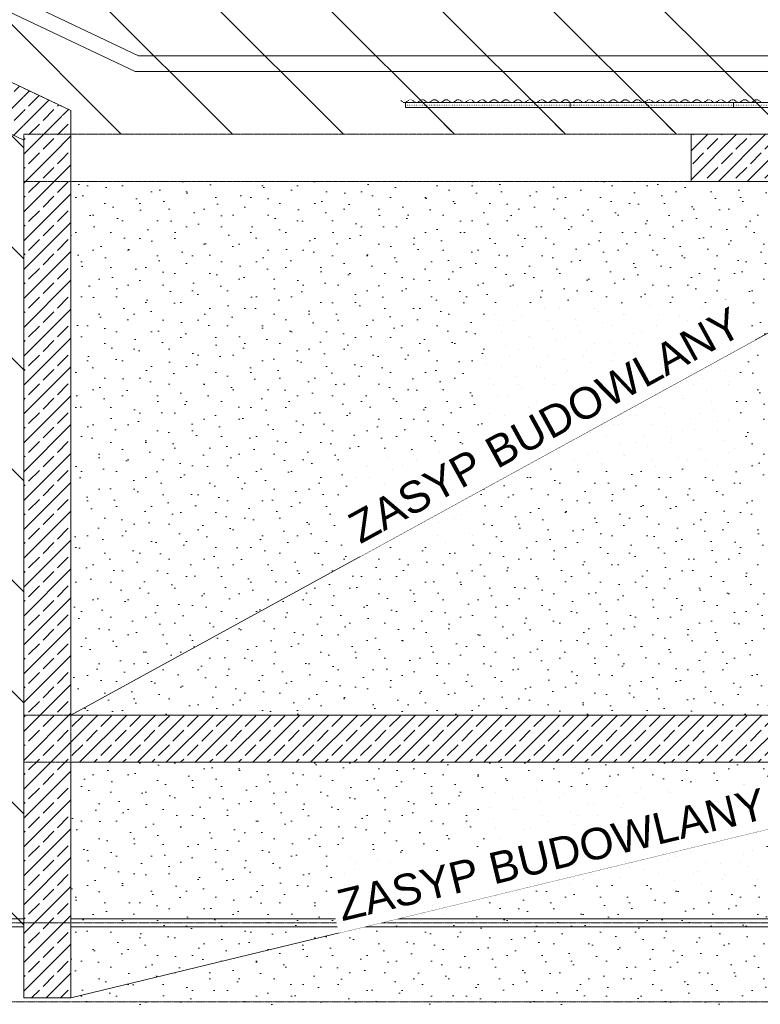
# Model space of a CAD drawing. Header units: centimetres. Extents: x -1589 to 108054, y -205274 to 31709.
# Tile 169 of 256: x 900 to 1371, y 29692 to 30319. Entities that reach past the tile are written whole.
import ezdxf

# ---------------------------------------------------------------- set-up
doc = ezdxf.new("R2010")
doc.units = ezdxf.units.CM
doc.header["$LTSCALE"] = 0.01
doc.header["$MEASUREMENT"] = 0
for name, pattern in [('11108-COL-C310_XMODEL$0$HIDDEN', [0.375, 0.25, -0.125]), ('Krawędzie ukryte', [27, 20, -7]), ('Kropkowana', [63.499999, 0, -63.499999]), ('Przerywana podwójnie', [109.361107, 52.916665, -21.166666, 14.111111, -21.166666]), ('Wipeout_Contour', [100, 0, -100])]:
    doc.linetypes.add(name, pattern=pattern)
for name, color, linetype in [('2_belki.K_IR', 7, 'Continuous'), ('2_stropy.ISTN', 7, 'Continuous'), ('2_stropy.K_IR', 7, 'Continuous'), ('2_słupy.K_IR', 7, 'Continuous'), ('2_ściana dekoracyjna 3', 7, 'Continuous'), ('2_ściany podporowe.K_IR', 7, 'Continuous'), ('3_opisy.K_IR', 7, 'Continuous'), ('5_opisy.K_IR', 7, 'Continuous')]:
    doc.layers.add(name, color=color, linetype=linetype)
doc.styles.add('GENERATED_STYLE_1', font='txt')
pattern_1 = [(315, (3e-13, 28099.415), (35.35534, 35.35534), [])]
pattern_2 = [(45, (3e-13, 28134.415), (-11.13693, 11.13693), [0, -10.5, 0, -15.75]), (110, (35, 28134.415), (14.80016, 5.38682), [0, -7.7, 0, -13.3])]
pattern_3 = [(45, (3e-13, 28099.415), (-9.19239, 9.19239), []), (45, (-4.596, 28104.011), (-9.19239, 9.19239), [9.75, -3.25])]

msp = doc.modelspace()

# ---------------------------------------------------------------- hatches: boundary and pattern name
at = {"layer": '5_opisy.K_IR', "linetype": 'Continuous', "lineweight": 5}
h = msp.add_hatch(dxfattribs=at)
h.set_pattern_fill('PZT_oznaczenia_dróg_dla__78', color=8, style=0, pattern_type=2)
h.set_pattern_definition(pattern_1)
h.paths.add_polyline_path([(-995.5427, 26250.50296), (7161.18434, 26250.50296), (7161.18434, 30690.55678), (-995.5427, 30690.55678)])
h.paths.add_polyline_path([(818.63417, 27460.4239), (818.63417, 27250.50296), (4025.67745, 27250.3437), (4010.26468, 27846.68343), (4241.74987, 27846.68343), (4241.74938, 27871.68393), (4151.3174, 28019.03017), (4151.12243, 28044.03017), (4002.47423, 28044.03017), (4002.47423, 29052.5761), (4675.54492, 29052.5761), (4675.54492, 27246.25206), (6097.99749, 27246.26206), (6097.99749, 29690.55678), (1582.3586, 29690.55678), (1582.3586, 30246.26892), (902.3586, 30246.26892), (902.3586, 29690.55678), (818.63417, 29690.55678), (818.63417, 27654.43852), (818.60814, 27654.83519), (666.2756, 27654.51476), (666.02981, 27460.70225)], flags=0)
h = msp.add_hatch(dxfattribs=at)
h.set_pattern_fill('Piasek', color=8, style=0, pattern_type=2)
h.set_pattern_definition(pattern_2)
h.paths.add_polyline_path([(932.3586, 30216.26892), (1552.3586, 30216.26892), (1552.3586, 29876.26775), (932.3586, 29876.26775)])
h = msp.add_hatch(dxfattribs=at)
h.set_pattern_fill('Piasek', color=8, style=0, pattern_type=2)
h.set_pattern_definition(pattern_2)
h.paths.add_polyline_path([(932.3586, 29846.26775), (1552.3586, 29846.26775), (1552.3586, 29690.55678), (932.3586, 29690.55678)])

# ---------------------------------------------------------------- linework, layer by layer
at = {"layer": '2_stropy.ISTN', "color": 8, "linetype": 'Continuous', "lineweight": 5, "flags": 128}
msp.add_lwpolyline([(767.6339, 27199.50269), (3609.63445, 27199.50269), (3609.63445, 29741.55706), (767.6339, 29741.55706)], close=True, dxfattribs=at)
msp.add_lwpolyline([(767.6339, 27199.50269), (3609.63445, 27199.50269), (3609.63445, 29741.55706), (767.6339, 29741.55706)], close=True, dxfattribs=at)
at = {"layer": '2_stropy.K_IR', "color": 8, "linetype": 'Continuous', "lineweight": 5, "flags": 128}
for points in [[(712.60534, 30420.92767), (712.60582, 29746.55633), (1632.35857, 29746.55633), (1632.35857, 30296.26891), (975.49123, 30296.26899)], [(722.60535, 30405.11839), (722.60582, 29746.55633), (1622.35857, 29746.55633), (1622.35857, 30286.26891), (973.24039, 30286.26899)]]:
    msp.add_lwpolyline(points, close=True, dxfattribs=at)
at = {"layer": '2_ściana dekoracyjna 3', "color": 8, "linetype": '11108-COL-C310_XMODEL$0$HIDDEN', "lineweight": 5}
for p, q in [((1142.93433, 30267.37453), (1142.48618, 30267.72491)), ((1144.1206, 30266.58054), (1142.93433, 30267.37453)), ((1145.54807, 30266.58054), (1144.1206, 30266.58054)), ((1146.73433, 30267.37453), (1145.54807, 30266.58054)), ((1147.58314, 30268.03815), (1146.73433, 30267.37453)), ((1148.63433, 30268.27453), (1147.58314, 30268.03815)), ((1149.68552, 30268.03815), (1148.63433, 30268.27453)), ((1150.53433, 30267.37453), (1149.68552, 30268.03815)), ((1151.7206, 30266.58054), (1150.53433, 30267.37453)), ((1153.14807, 30266.58054), (1151.7206, 30266.58054)), ((1154.33433, 30267.37453), (1153.14807, 30266.58054)), ((1155.18314, 30268.03815), (1154.33433, 30267.37453)), ((1156.23433, 30268.27453), (1155.18314, 30268.03815)), ((1157.28552, 30268.03815), (1156.23433, 30268.27453)), ((1158.13433, 30267.37453), (1157.28552, 30268.03815)), ((1159.3206, 30266.58054), (1158.13433, 30267.37453)), ((1160.74807, 30266.58054), (1159.3206, 30266.58054)), ((1161.93433, 30267.37453), (1160.74807, 30266.58054)), ((1162.78314, 30268.03815), (1161.93433, 30267.37453)), ((1163.83433, 30268.27453), (1162.78314, 30268.03815)), ((1164.88552, 30268.03815), (1163.83433, 30268.27453)), ((1165.73433, 30267.37453), (1164.88552, 30268.03815)), ((1166.9206, 30266.58054), (1165.73433, 30267.37453)), ((1168.34807, 30266.58054), (1166.9206, 30266.58054)), ((1169.53433, 30267.37453), (1168.34807, 30266.58054)), ((1170.38314, 30268.03815), (1169.53433, 30267.37453)), ((1171.43433, 30268.27453), (1170.38314, 30268.03815)), ((1172.48552, 30268.03815), (1171.43433, 30268.27453)), ((1173.33433, 30267.37453), (1172.48552, 30268.03815)), ((1174.5206, 30266.58054), (1173.33433, 30267.37453)), ((1175.94807, 30266.58054), (1174.5206, 30266.58054)), ((1177.13433, 30267.37453), (1175.94807, 30266.58054)), ((1177.98314, 30268.03815), (1177.13433, 30267.37453)), ((1179.03433, 30268.27453), (1177.98314, 30268.03815)), ((1180.08552, 30268.03815), (1179.03433, 30268.27453)), ((1180.93433, 30267.37453), (1180.08552, 30268.03815)), ((1182.1206, 30266.58054), (1180.93433, 30267.37453)), ((1183.54807, 30266.58054), (1182.1206, 30266.58054)), ((1184.73433, 30267.37453), (1183.54807, 30266.58054)), ((1185.58314, 30268.03815), (1184.73433, 30267.37453)), ((1186.63433, 30268.27453), (1185.58314, 30268.03815)), ((1187.68552, 30268.03815), (1186.63433, 30268.27453)), ((1188.53433, 30267.37453), (1187.68552, 30268.03815)), ((1189.7206, 30266.58054), (1188.53433, 30267.37453)), ((1191.14807, 30266.58054), (1189.7206, 30266.58054)), ((1192.33433, 30267.37453), (1191.14807, 30266.58054)), ((1193.18314, 30268.03815), (1192.33433, 30267.37453)), ((1194.23433, 30268.27453), (1193.18314, 30268.03815)), ((1195.28552, 30268.03815), (1194.23433, 30268.27453)), ((1196.13433, 30267.37453), (1195.28552, 30268.03815)), ((1197.3206, 30266.58054), (1196.13433, 30267.37453)), ((1198.74807, 30266.58054), (1197.3206, 30266.58054)), ((1199.93433, 30267.37453), (1198.74807, 30266.58054)), ((1200.78314, 30268.03815), (1199.93433, 30267.37453)), ((1201.83433, 30268.27453), (1200.78314, 30268.03815)), ((1202.88552, 30268.03815), (1201.83433, 30268.27453)), ((1203.73433, 30267.37453), (1202.88552, 30268.03815)), ((1204.9206, 30266.58054), (1203.73433, 30267.37453)), ((1206.34807, 30266.58054), (1204.9206, 30266.58054)), ((1207.53433, 30267.37453), (1206.34807, 30266.58054)), ((1208.38314, 30268.03815), (1207.53433, 30267.37453)), ((1209.43433, 30268.27453), (1208.38314, 30268.03815)), ((1210.48552, 30268.03815), (1209.43433, 30268.27453)), ((1211.33433, 30267.37453), (1210.48552, 30268.03815)), ((1212.5206, 30266.58054), (1211.33433, 30267.37453)), ((1213.94807, 30266.58054), (1212.5206, 30266.58054)), ((1215.13433, 30267.37453), (1213.94807, 30266.58054)), ((1215.98314, 30268.03815), (1215.13433, 30267.37453)), ((1217.03433, 30268.27453), (1215.98314, 30268.03815)), ((1218.08552, 30268.03815), (1217.03433, 30268.27453)), ((1218.93433, 30267.37453), (1218.08552, 30268.03815)), ((1220.1206, 30266.58054), (1218.93433, 30267.37453)), ((1221.54807, 30266.58054), (1220.1206, 30266.58054)), ((1222.73433, 30267.37453), (1221.54807, 30266.58054)), ((1223.58314, 30268.03815), (1222.73433, 30267.37453)), ((1224.63433, 30268.27453), (1223.58314, 30268.03815)), ((1225.68552, 30268.03815), (1224.63433, 30268.27453)), ((1226.53433, 30267.37453), (1225.68552, 30268.03815)), ((1227.7206, 30266.58054), (1226.53433, 30267.37453)), ((1229.14807, 30266.58054), (1227.7206, 30266.58054)), ((1230.33433, 30267.37453), (1229.14807, 30266.58054)), ((1231.18314, 30268.03815), (1230.33433, 30267.37453)), ((1232.23433, 30268.27453), (1231.18314, 30268.03815)), ((1233.28552, 30268.03815), (1232.23433, 30268.27453)), ((1234.13433, 30267.37453), (1233.28552, 30268.03815)), ((1235.3206, 30266.58054), (1234.13433, 30267.37453)), ((1236.74807, 30266.58054), (1235.3206, 30266.58054)), ((1237.93433, 30267.37453), (1236.74807, 30266.58054)), ((1238.78314, 30268.03815), (1237.93433, 30267.37453)), ((1239.83433, 30268.27453), (1238.78314, 30268.03815)), ((1240.88552, 30268.03815), (1239.83433, 30268.27453)), ((1241.73433, 30267.37453), (1240.88552, 30268.03815)), ((1242.9206, 30266.58054), (1241.73433, 30267.37453)), ((1244.34807, 30266.58054), (1242.9206, 30266.58054)), ((1245.53433, 30267.37453), (1244.34807, 30266.58054)), ((1246.38314, 30268.03815), (1245.53433, 30267.37453)), ((1247.43433, 30268.27453), (1246.38314, 30268.03815)), ((1248.48552, 30268.03815), (1247.43433, 30268.27453)), ((1249.33433, 30267.37453), (1248.48552, 30268.03815)), ((1250.5206, 30266.58054), (1249.33433, 30267.37453)), ((1251.94807, 30266.58054), (1250.5206, 30266.58054)), ((1253.13433, 30267.37453), (1251.94807, 30266.58054)), ((1253.98314, 30268.03815), (1253.13433, 30267.37453)), ((1255.03433, 30268.27453), (1253.98314, 30268.03815)), ((1256.08552, 30268.03815), (1255.03433, 30268.27453)), ((1256.93433, 30267.37453), (1256.08552, 30268.03815)), ((1258.1206, 30266.58054), (1256.93433, 30267.37453)), ((1259.54807, 30266.58054), (1258.1206, 30266.58054)), ((1260.73433, 30267.37453), (1259.54807, 30266.58054)), ((1261.58314, 30268.03815), (1260.73433, 30267.37453)), ((1262.63433, 30268.27453), (1261.58314, 30268.03815)), ((1263.68552, 30268.03815), (1262.63433, 30268.27453)), ((1264.53433, 30267.37453), (1263.68552, 30268.03815)), ((1265.7206, 30266.58054), (1264.53433, 30267.37453)), ((1267.14807, 30266.58054), (1265.7206, 30266.58054)), ((1268.33433, 30267.37453), (1267.14807, 30266.58054)), ((1269.18314, 30268.03815), (1268.33433, 30267.37453)), ((1270.23433, 30268.27453), (1269.18314, 30268.03815)), ((1271.28552, 30268.03815), (1270.23433, 30268.27453)), ((1272.13433, 30267.37453), (1271.28552, 30268.03815)), ((1273.3206, 30266.58054), (1272.13433, 30267.37453)), ((1274.74807, 30266.58054), (1273.3206, 30266.58054)), ((1275.93433, 30267.37453), (1274.74807, 30266.58054)), ((1276.78314, 30268.03815), (1275.93433, 30267.37453)), ((1277.83433, 30268.27453), (1276.78314, 30268.03815)), ((1278.88552, 30268.03815), (1277.83433, 30268.27453)), ((1279.73433, 30267.37453), (1278.88552, 30268.03815)), ((1280.9206, 30266.58054), (1279.73433, 30267.37453)), ((1282.34807, 30266.58054), (1280.9206, 30266.58054)), ((1283.53433, 30267.37453), (1282.34807, 30266.58054)), ((1284.38314, 30268.03815), (1283.53433, 30267.37453)), ((1285.43433, 30268.27453), (1284.38314, 30268.03815)), ((1286.48552, 30268.03815), (1285.43433, 30268.27453)), ((1287.33433, 30267.37453), (1286.48552, 30268.03815)), ((1288.5206, 30266.58054), (1287.33433, 30267.37453)), ((1289.94807, 30266.58054), (1288.5206, 30266.58054)), ((1291.13433, 30267.37453), (1289.94807, 30266.58054)), ((1291.98314, 30268.03815), (1291.13433, 30267.37453)), ((1293.03433, 30268.27453), (1291.98314, 30268.03815)), ((1294.08552, 30268.03815), (1293.03433, 30268.27453)), ((1294.93433, 30267.37453), (1294.08552, 30268.03815)), ((1296.1206, 30266.58054), (1294.93433, 30267.37453)), ((1297.54807, 30266.58054), (1296.1206, 30266.58054)), ((1298.73433, 30267.37453), (1297.54807, 30266.58054)), ((1299.58314, 30268.03815), (1298.73433, 30267.37453)), ((1300.63433, 30268.27453), (1299.58314, 30268.03815)), ((1301.68552, 30268.03815), (1300.63433, 30268.27453)), ((1302.53433, 30267.37453), (1301.68552, 30268.03815)), ((1303.7206, 30266.58054), (1302.53433, 30267.37453)), ((1305.14807, 30266.58054), (1303.7206, 30266.58054)), ((1306.33433, 30267.37453), (1305.14807, 30266.58054)), ((1307.18314, 30268.03815), (1306.33433, 30267.37453)), ((1308.23433, 30268.27453), (1307.18314, 30268.03815)), ((1309.28552, 30268.03815), (1308.23433, 30268.27453)), ((1310.13433, 30267.37453), (1309.28552, 30268.03815)), ((1311.3206, 30266.58054), (1310.13433, 30267.37453)), ((1312.74807, 30266.58054), (1311.3206, 30266.58054)), ((1313.93433, 30267.37453), (1312.74807, 30266.58054)), ((1314.78314, 30268.03815), (1313.93433, 30267.37453)), ((1315.83433, 30268.27453), (1314.78314, 30268.03815)), ((1316.88552, 30268.03815), (1315.83433, 30268.27453)), ((1317.73433, 30267.37453), (1316.88552, 30268.03815)), ((1318.9206, 30266.58054), (1317.73433, 30267.37453)), ((1320.34807, 30266.58054), (1318.9206, 30266.58054)), ((1321.53433, 30267.37453), (1320.34807, 30266.58054)), ((1322.38314, 30268.03815), (1321.53433, 30267.37453)), ((1323.43433, 30268.27453), (1322.38314, 30268.03815)), ((1324.48552, 30268.03815), (1323.43433, 30268.27453)), ((1325.33433, 30267.37453), (1324.48552, 30268.03815)), ((1326.5206, 30266.58054), (1325.33433, 30267.37453)), ((1327.94807, 30266.58054), (1326.5206, 30266.58054)), ((1329.13433, 30267.37453), (1327.94807, 30266.58054)), ((1329.98314, 30268.03815), (1329.13433, 30267.37453)), ((1331.03433, 30268.27453), (1329.98314, 30268.03815)), ((1332.08552, 30268.03815), (1331.03433, 30268.27453)), ((1332.93433, 30267.37453), (1332.08552, 30268.03815)), ((1334.1206, 30266.58054), (1332.93433, 30267.37453)), ((1335.54807, 30266.58054), (1334.1206, 30266.58054)), ((1336.73433, 30267.37453), (1335.54807, 30266.58054)), ((1337.58314, 30268.03815), (1336.73433, 30267.37453)), ((1338.63433, 30268.27453), (1337.58314, 30268.03815)), ((1339.68552, 30268.03815), (1338.63433, 30268.27453)), ((1340.53433, 30267.37453), (1339.68552, 30268.03815)), ((1341.7206, 30266.58054), (1340.53433, 30267.37453)), ((1343.14807, 30266.58054), (1341.7206, 30266.58054)), ((1344.33433, 30267.37453), (1343.14807, 30266.58054)), ((1345.18314, 30268.03815), (1344.33433, 30267.37453)), ((1346.23433, 30268.27453), (1345.18314, 30268.03815)), ((1347.28552, 30268.03815), (1346.23433, 30268.27453)), ((1348.13433, 30267.37453), (1347.28552, 30268.03815)), ((1349.3206, 30266.58054), (1348.13433, 30267.37453)), ((1350.74807, 30266.58054), (1349.3206, 30266.58054)), ((1351.93433, 30267.37453), (1350.74807, 30266.58054)), ((1352.78314, 30268.03815), (1351.93433, 30267.37453)), ((1353.83433, 30268.27453), (1352.78314, 30268.03815)), ((1354.88552, 30268.03815), (1353.83433, 30268.27453)), ((1355.73433, 30267.37453), (1354.88552, 30268.03815)), ((1356.9206, 30266.58054), (1355.73433, 30267.37453)), ((1358.34807, 30266.58054), (1356.9206, 30266.58054)), ((1359.53433, 30267.37453), (1358.34807, 30266.58054)), ((1360.38314, 30268.03815), (1359.53433, 30267.37453)), ((1361.43433, 30268.27453), (1360.38314, 30268.03815)), ((1362.48552, 30268.03815), (1361.43433, 30268.27453)), ((1363.33433, 30267.37453), (1362.48552, 30268.03815)), ((1364.5206, 30266.58054), (1363.33433, 30267.37453)), ((1365.94807, 30266.58054), (1364.5206, 30266.58054)), ((1367.13433, 30267.37453), (1365.94807, 30266.58054)), ((1367.98314, 30268.03815), (1367.13433, 30267.37453)), ((1369.03433, 30268.27453), (1367.98314, 30268.03815)), ((1370.08552, 30268.03815), (1369.03433, 30268.27453)), ((1370.93433, 30267.37453), (1370.08552, 30268.03815)), ((1372.1206, 30266.58054), (1370.93433, 30267.37453))]:
    msp.add_line(p, q, dxfattribs=at)
at = {"layer": '2_ściana dekoracyjna 3', "color": 8, "linetype": 'Continuous', "lineweight": 5}
for p, q in [((1145.3586, 30266.3869), (1145.3586, 30263.3869)), ((1198.35248, 30266.3869), (1145.3586, 30266.3869)), ((1198.35248, 30266.3869), (1250.30726, 30266.3869)), ((1250.30726, 30263.3869), (1250.30726, 30266.3869)), ((1250.30726, 30266.3869), (1354.21682, 30266.3869)), ((1354.21682, 30266.3869), (1458.12638, 30266.3869)), ((1354.21682, 30263.3869), (1354.21682, 30266.3869)), ((1198.35248, 30263.3869), (1145.3586, 30263.3869)), ((1198.35248, 30263.3869), (1250.30726, 30263.3869)), ((1250.30726, 30263.3869), (1354.21682, 30263.3869)), ((1354.21682, 30263.3869), (1458.12638, 30263.3869))]:
    msp.add_line(p, q, dxfattribs=at)
at = {"layer": '2_ściana dekoracyjna 3', "color": 8, "linetype": 'Kropkowana', "lineweight": 5}
msp.add_line((1599.44339, 30264.8869), (1145.3586, 30264.8869), dxfattribs=at)
at = {"layer": '2_ściany podporowe.K_IR', "color": 8, "linetype": 'Continuous', "lineweight": 5, "flags": 128}
msp.add_lwpolyline([(932.3586, 30216.26892), (902.3586, 30216.26892)], dxfattribs=at)

# ---------------------------------------------------------------- next in the draw order: wipeouts: each hides what was drawn before it
at = {"color": 8, "linetype": 'Wipeout_Contour', "lineweight": 5, "ltscale": 9373.3221}
msp.add_wipeout([(902.3586, 30275.60461), (831.4498, 30309.23576), (818.59386, 30282.12996), (902.3586, 30242.4014)], dxfattribs=at).dxf.layer = '2_ściany podporowe.K_IR'
at = {"color": 8, "linetype": 'Wipeout_Contour', "lineweight": 5, "ltscale": 10296.953087}
msp.add_wipeout([(1552.3586, 30246.26899), (1327.35857, 30246.26899), (1327.35857, 30216.26899), (1552.3586, 30216.26899)], dxfattribs=at).dxf.layer = '2_ściany podporowe.K_IR'

# ---------------------------------------------------------------- next in the draw order: hatches: boundary and pattern name
at = {"layer": '2_ściany podporowe.K_IR', "linetype": 'Continuous', "lineweight": 5}
h = msp.add_hatch(dxfattribs=at)
h.set_pattern_fill('Beton zbrojony', color=8, style=0, pattern_type=2)
h.set_pattern_definition(pattern_3)
h.paths.add_polyline_path([(902.3586, 30275.60461), (831.4498, 30309.23576), (818.59386, 30282.12996), (902.3586, 30242.4014)])
h = msp.add_hatch(dxfattribs=at)
h.set_pattern_fill('Beton zbrojony', color=8, style=0, pattern_type=2)
h.set_pattern_definition(pattern_3)
h.paths.add_polyline_path([(1552.3586, 30246.26899), (1327.35857, 30246.26899), (1327.35857, 30216.26899), (1552.3586, 30216.26899)])

# ---------------------------------------------------------------- next in the draw order: linework, layer by layer
at = {"layer": '2_belki.K_IR', "color": 8, "linetype": 'Krawędzie ukryte', "lineweight": 5}
msp.add_line((1327.35857, 30246.26892), (1327.35857, 30216.26892), dxfattribs=at)
at = {"layer": '2_ściany podporowe.K_IR', "color": 8, "linetype": 'Continuous', "lineweight": 5, "flags": 128}
for points in [[(1552.3586, 30246.26899), (1327.35857, 30246.26899)], [(1327.35857, 30246.26899), (1327.35857, 30216.26899)], [(1327.35857, 30216.26899), (1552.3586, 30216.26899)]]:
    msp.add_lwpolyline(points, dxfattribs=at)

# ---------------------------------------------------------------- next in the draw order: wipeouts: each hides what was drawn before it
at = {"color": 8, "linetype": 'Wipeout_Contour', "lineweight": 5, "ltscale": 7035.768335}
msp.add_wipeout([(902.3586, 30275.60461), (902.3586, 30242.4014), (932.3586, 30261.37599)], dxfattribs=at).dxf.layer = '2_ściany podporowe.K_IR'

# ---------------------------------------------------------------- next in the draw order: hatches: boundary and pattern name
at = {"layer": '2_ściany podporowe.K_IR', "linetype": 'Continuous', "lineweight": 5}
h = msp.add_hatch(dxfattribs=at)
h.set_pattern_fill('Beton zbrojony', color=8, style=0, pattern_type=2)
h.set_pattern_definition(pattern_3)
h.paths.add_polyline_path([(902.3586, 30275.60461), (902.3586, 30242.4014), (932.3586, 30261.37599)])

# ---------------------------------------------------------------- next in the draw order: linework, layer by layer
at = {"layer": '2_ściany podporowe.K_IR', "color": 8, "linetype": 'Continuous', "lineweight": 5, "flags": 128}
for points in [[(932.3586, 30261.37599), (831.4498, 30309.23576)], [(818.59386, 30282.12996), (902.3586, 30242.4014)]]:
    msp.add_lwpolyline(points, dxfattribs=at)

# ---------------------------------------------------------------- next in the draw order: wipeouts: each hides what was drawn before it
at = {"color": 8, "linetype": 'Wipeout_Contour', "lineweight": 5, "ltscale": 7003.373895}
msp.add_wipeout([(902.3586, 30242.4014), (932.3586, 30228.17277), (932.3586, 30261.37599)], dxfattribs=at).dxf.layer = '2_ściany podporowe.K_IR'

# ---------------------------------------------------------------- next in the draw order: hatches: boundary and pattern name
at = {"layer": '2_ściany podporowe.K_IR', "linetype": 'Continuous', "lineweight": 5}
h = msp.add_hatch(dxfattribs=at)
h.set_pattern_fill('Beton zbrojony', color=8, style=0, pattern_type=2)
h.set_pattern_definition(pattern_3)
h.paths.add_polyline_path([(902.3586, 30242.4014), (932.3586, 30228.17277), (932.3586, 30261.37599)])

# ---------------------------------------------------------------- next in the draw order: linework, layer by layer
at = {"layer": '2_belki.K_IR', "color": 8, "linetype": 'Krawędzie ukryte', "lineweight": 5}
msp.add_line((1327.35857, 30246.26892), (932.3586, 30246.26892), dxfattribs=at)
at = {"layer": '2_ściany podporowe.K_IR', "color": 8, "linetype": 'Continuous', "lineweight": 5, "flags": 128}
for points in [[(927.3579, 30263.74776), (831.4498, 30309.23576)], [(932.3586, 30261.37599), (932.3586, 30228.17277)], [(932.3586, 30216.26892), (932.3586, 30261.37599)], [(902.3586, 30242.4014), (902.3586, 30216.26892)]]:
    msp.add_lwpolyline(points, dxfattribs=at)

# ---------------------------------------------------------------- next in the draw order: wipeouts: each hides what was drawn before it
at = {"color": 8, "linetype": 'Wipeout_Contour', "lineweight": 5, "ltscale": 8332.243322}
msp.add_wipeout([(902.3586, 30242.4014), (902.3586, 29696.20039), (932.3586, 29696.20039), (932.3586, 30228.17277)], dxfattribs=at).dxf.layer = '2_ściany podporowe.K_IR'

# ---------------------------------------------------------------- next in the draw order: hatches: boundary and pattern name
at = {"layer": '2_ściany podporowe.K_IR', "linetype": 'Continuous', "lineweight": 5}
h = msp.add_hatch(dxfattribs=at)
h.set_pattern_fill('Beton zbrojony', color=8, style=0, pattern_type=2)
h.set_pattern_definition(pattern_3)
h.paths.add_polyline_path([(902.3586, 30242.4014), (902.3586, 29696.20039), (932.3586, 29696.20039), (932.3586, 30228.17277)])

# ---------------------------------------------------------------- next in the draw order: linework, layer by layer
at = {"layer": '2_belki.K_IR', "color": 8, "linetype": 'Krawędzie ukryte', "lineweight": 5}
for p in [(932.3586, 30246.26892), (1327.35857, 30216.26892)]:
    msp.add_line(p, (932.3586, 30216.26892), dxfattribs=at)
at = {"layer": '2_słupy.K_IR', "color": 8, "linetype": 'Krawędzie ukryte', "lineweight": 5, "flags": 128}
msp.add_lwpolyline([(902.3586, 30246.26892), (932.3586, 30246.26892), (932.3586, 30216.26892), (902.3586, 30216.26892)], close=True, dxfattribs=at)
at = {"layer": '2_ściany podporowe.K_IR', "color": 8, "linetype": 'Continuous', "lineweight": 5, "flags": 128}
for points in [[(818.59386, 30282.12996), (902.3586, 30242.4014)], [(902.3586, 30242.4014), (902.3586, 29696.20039)], [(932.3586, 29876.26775), (932.3586, 30228.17277)], [(932.3586, 29696.20039), (932.3586, 29846.26775)], [(932.3586, 29696.20039), (902.3586, 29696.20039)]]:
    msp.add_lwpolyline(points, dxfattribs=at)
at = {"layer": '3_opisy.K_IR', "color": 8, "linetype": 'Przerywana podwójnie', "lineweight": 5}
for points in [[(643.45885, 29744.05641), (1724.21189, 29744.05706)], [(643.45888, 29693.69983), (1724.21192, 29693.70047)]]:
    msp.add_lwpolyline(points, dxfattribs=at)

# ---------------------------------------------------------------- next in the draw order: wipeouts: each hides what was drawn before it
at = {"color": 8, "linetype": 'Wipeout_Contour', "lineweight": 5, "ltscale": 8682.970964}
msp.add_wipeout([(1552.3586, 29876.26775), (932.3586, 29876.26775), (932.3586, 29846.26775), (1552.3586, 29846.26775)], dxfattribs=at).dxf.layer = '2_ściany podporowe.K_IR'

# ---------------------------------------------------------------- next in the draw order: hatches: boundary and pattern name
at = {"layer": '2_ściany podporowe.K_IR', "linetype": 'Continuous', "lineweight": 5}
h = msp.add_hatch(dxfattribs=at)
h.set_pattern_fill('Beton zbrojony', color=8, style=0, pattern_type=2)
h.set_pattern_definition(pattern_3)
h.paths.add_polyline_path([(1552.3586, 29876.26775), (932.3586, 29876.26775), (932.3586, 29846.26775), (1552.3586, 29846.26775)])

# ---------------------------------------------------------------- next in the draw order: linework, layer by layer
at = {"layer": '2_słupy.K_IR', "color": 8, "linetype": 'Krawędzie ukryte', "lineweight": 5, "flags": 128}
msp.add_lwpolyline([(902.3586, 29876.26775), (932.3586, 29876.26775), (932.3586, 29846.26775), (902.3586, 29846.26775)], close=True, dxfattribs=at)
at = {"layer": '2_ściany podporowe.K_IR', "color": 8, "linetype": 'Continuous', "lineweight": 5, "flags": 128}
for points in [[(1552.3586, 29876.26775), (932.3586, 29876.26775)], [(932.3586, 29846.26775), (1552.3586, 29846.26775)]]:
    msp.add_lwpolyline(points, dxfattribs=at)
at = {"layer": '3_opisy.K_IR', "color": 8, "linetype": 'Continuous', "lineweight": 5}
for points in [[(1552.3586, 30216.26892), (932.3586, 29876.26775)], [(1552.3586, 29846.26775), (932.3586, 29696.20039)]]:
    msp.add_lwpolyline(points, dxfattribs=at)

# ---------------------------------------------------------------- next in the draw order: wipeouts: each hides what was drawn before it
at = {"color": 8, "linetype": 'Wipeout_Contour', "lineweight": 5, "ltscale": 9272.6538}
msp.add_wipeout([(1101.60705, 30004.92637), (1352.8859, 30142.72492), (1367.99803, 30115.16761), (1116.71918, 29977.36906)], dxfattribs=at).dxf.layer = '5_opisy.K_IR'
at = {"color": 8, "linetype": 'Wipeout_Contour', "lineweight": 5, "ltscale": 8380.245978}
msp.add_wipeout([(1095.69519, 29768.07159), (1374.2346, 29835.49042), (1381.62831, 29804.94348), (1103.0889, 29737.52465)], dxfattribs=at).dxf.layer = '5_opisy.K_IR'

# ---------------------------------------------------------------- next in the draw order: hatches: boundary and pattern name
at = {"layer": '5_opisy.K_IR', "linetype": 'Continuous', "lineweight": 5}
h = msp.add_hatch(dxfattribs=at)
h.set_pattern_fill('PZT_oznaczenia_dróg_dla__78', color=8, style=0, pattern_type=2)
h.set_pattern_definition(pattern_1)
h.paths.add_polyline_path([(1140.60561, 30257.51062), (1592.63317, 30257.51062), (1592.63317, 29838.68179), (1584.078, 29838.68179), (1584.078, 30248.11195), (1140.60561, 30248.11195)])

# ---------------------------------------------------------------- next in the draw order: texts
at = {"layer": '5_opisy.K_IR', "color": 8, "linetype": 'Continuous', "lineweight": 5, "char_height": 20, "attachment_point": 8, "style": 'GENERATED_STYLE_1'}
for insert, rotation in [((1239.21951, 30051.99254), 28.73987831), ((1240.82278, 29777.57927), 13.60642316)]:
    msp.add_mtext('\\A1;{\\pqc;\\fArial|b0|i0|c238|p38;ZASYP BUDOWLANY}', dxfattribs=dict(at, insert=insert, rotation=rotation))

doc.saveas('drawing.dxf')
